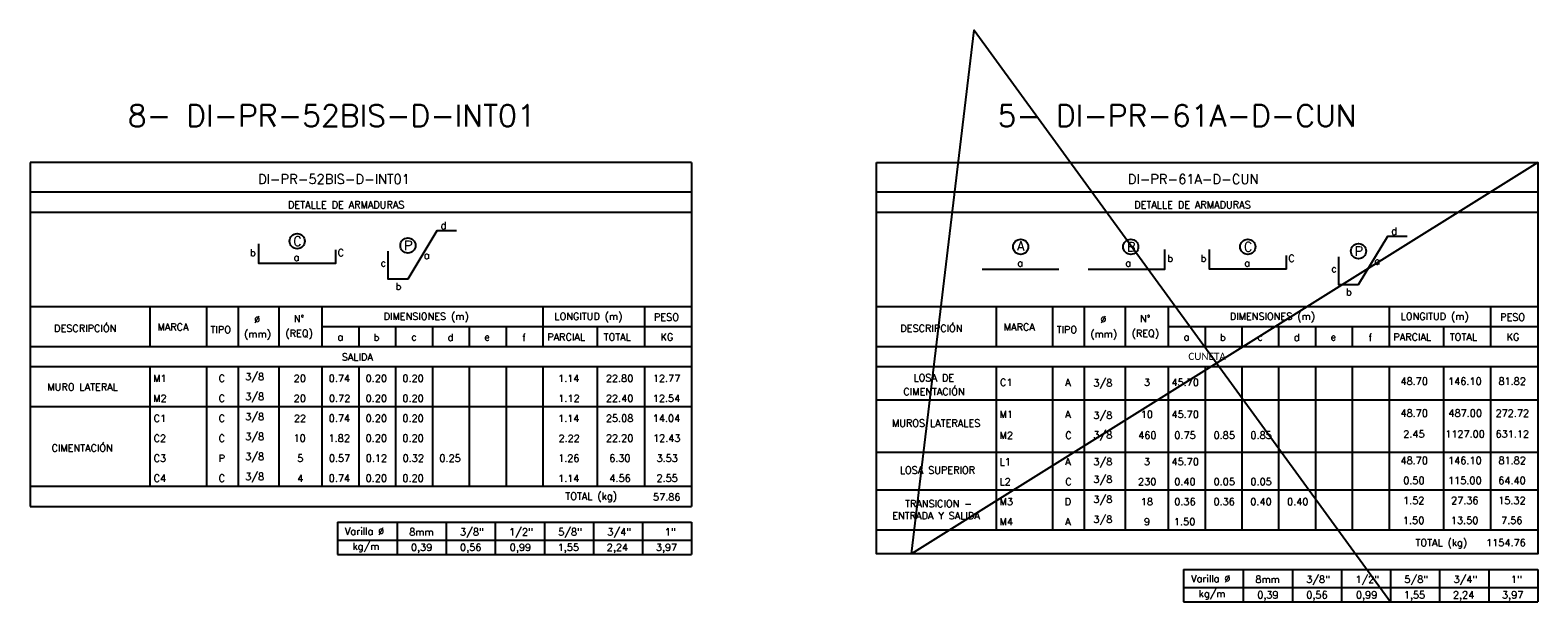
# Model space of a CAD drawing. Header units: metres. Extents: x -344 to 326, y 129 to 266.
# Tile 13 of 15: x 160 to 218, y 168 to 189. Entities that reach past the tile are written whole.
import ezdxf
from ezdxf.enums import TextEntityAlignment as Align

# ---------------------------------------------------------------- set-up
doc = ezdxf.new("R2010")
doc.units = ezdxf.units.M
for name, color, linetype in [('XREF-SE-CUADROS DE DESPIECE - HUAURA_PQT4$0$21', 3, 'Continuous'), ('XREF-SE-CUADROS DE DESPIECE - HUAURA_PQT4$0$21C', 3, 'Continuous'), ('XREF-SE-CUADROS DE DESPIECE - HUAURA_PQT4$0$23', 2, 'Continuous'), ('XREF-SE-CUADROS DE DESPIECE - HUAURA_PQT4$0$S-ANNO-TEXT', 7, 'Continuous'), ('XREF-SE-CUADROS DE DESPIECE - HUAURA_PQT4$0$S-LNWK-0006', 1, 'Continuous')]:
    doc.layers.add(name, color=color, linetype=linetype)
doc.styles.add('XREF-SE-CUADROS DE DESPIECE - HUAURA_PQT4$0$ROMANS-SP', font='romans.shx', dxfattribs={"width": 0.7})
doc.styles.add('XREF-SE-CUADROS DE DESPIECE - HUAURA_PQT4$0$TEGEPSA 100', font='romans.shx')

# ---------------------------------------------------------------- blocks, each defined once
blk = doc.blocks.new('XREF-SE-CUADROS DE DESPIECE - HUAURA_PQT4$0$ARM')
at = {"layer": 'XREF-SE-CUADROS DE DESPIECE - HUAURA_PQT4$0$21C'}
for centre in [(4.163, -1.297), (8.339, -1.297), (12.78, -1.297), (16.983, -1.462)]:
    blk.add_circle(centre, 0.288, dxfattribs=at)
at = {"layer": 'XREF-SE-CUADROS DE DESPIECE - HUAURA_PQT4$0$S-LNWK-0006'}
blk.add_line((2.697, -2.15), (5.606, -2.15), dxfattribs=at)
at = {"layer": 'XREF-SE-CUADROS DE DESPIECE - HUAURA_PQT4$0$S-LNWK-0006', "flags": 128}
blk.add_lwpolyline([(18.832, -0.906), (18.079, -0.906), (16.973, -2.743), (16.237, -2.744), (16.237, -1.676)], dxfattribs=at)
at = {"layer": 'XREF-SE-CUADROS DE DESPIECE - HUAURA_PQT4$0$S-LNWK-0006'}
blk.add_lwpolyline([(6.719, -2.15), (9.628, -2.15), (9.628, -1.399)], dxfattribs=at)
blk.add_lwpolyline([(14.238, -1.626), (14.238, -2.136, -0.414214), (14.225, -2.15), (11.329, -2.15), (11.329, -1.399)], format="xyb", dxfattribs=at)
at = {"layer": 'XREF-SE-CUADROS DE DESPIECE - HUAURA_PQT4$0$S-ANNO-TEXT', "style": 'XREF-SE-CUADROS DE DESPIECE - HUAURA_PQT4$0$TEGEPSA 100'}
for s, p in [('d', (18.44, -0.838)), ('b', (9.95, -1.871)), ('b', (11.214, -1.871)), ('C', (14.56, -1.871)), ('c', (16.154, -2.26)), ('b', (16.73, -3.145))]:
    blk.add_text(s, height=0.27, dxfattribs=at).set_placement(p, align=Align.RIGHT)
for s, height, p in [('A', 0.362, (4.164, -1.443)), ('B', 0.362, (8.353, -1.479)), ('C', 0.362, (12.794, -1.479)), ('P', 0.362, (16.997, -1.644)), ('a', 0.27, (4.146, -2.047)), ('a', 0.27, (8.246, -2.05)), ('a', 0.27, (12.758, -2.05)), ('a', 0.27, (17.694, -1.974))]:
    blk.add_text(s, height=height, dxfattribs=at).set_placement(p, align=Align.CENTER)
blk = doc.blocks.new('XREF-SE-CUADROS DE DESPIECE - HUAURA_PQT4')
at = {"layer": 'Defpoints'}
blk.add_lwpolyline([(301.014, 78.38), (277.242, 63.524), (279.623, 83.397), (295.426, 61.705)], dxfattribs=at)
at = {"layer": 'XREF-SE-CUADROS DE DESPIECE - HUAURA_PQT4$0$21'}
for p, q in [((248.347, 72.91), (248.347, 71.394)), ((250.491, 72.91), (250.491, 71.394)), ((251.691, 72.91), (251.691, 71.394)), ((253.245, 72.91), (253.245, 71.394)), ((254.878, 72.91), (254.878, 71.394)), ((263.258, 72.91), (263.258, 71.394)), ((267.114, 72.91), (267.114, 71.394)), ((280.457, 72.91), (280.457, 71.394)), ((282.601, 72.91), (282.601, 71.394)), ((283.801, 72.91), (283.801, 71.394)), ((285.355, 72.91), (285.355, 71.394)), ((286.988, 72.91), (286.988, 71.394)), ((295.369, 72.91), (295.369, 71.394)), ((299.224, 72.91), (299.224, 71.394)), ((254.878, 72.148), (268.904, 72.148)), ((256.275, 72.148), (256.275, 71.394)), ((257.671, 72.148), (257.671, 71.394)), ((259.068, 72.148), (259.068, 71.394)), ((260.465, 72.148), (260.465, 71.394)), ((261.862, 72.148), (261.862, 71.394)), ((265.324, 72.148), (265.324, 71.394)), ((286.988, 72.148), (301.014, 72.148)), ((288.385, 72.148), (288.385, 71.394)), ((289.782, 72.148), (289.782, 71.394)), ((291.178, 72.148), (291.178, 71.394)), ((292.575, 72.148), (292.575, 71.394)), ((293.972, 72.148), (293.972, 71.394)), ((297.434, 72.148), (297.434, 71.394)), ((243.803, 71.394), (268.904, 71.394)), ((275.913, 71.394), (301.014, 71.394)), ((243.803, 70.64), (268.904, 70.64)), ((248.347, 70.64), (248.347, 66.09)), ((250.491, 70.64), (250.491, 66.09)), ((251.691, 70.64), (251.691, 66.09)), ((253.245, 70.64), (253.245, 66.09)), ((254.878, 70.64), (254.878, 66.09)), ((256.275, 70.64), (256.275, 66.09)), ((257.671, 70.64), (257.671, 66.09)), ((259.068, 70.64), (259.068, 66.09)), ((260.465, 70.64), (260.465, 66.09)), ((261.862, 70.64), (261.862, 66.09)), ((263.258, 70.64), (263.258, 66.09)), ((265.324, 70.64), (265.324, 66.09)), ((267.114, 70.64), (267.114, 66.09)), ((275.913, 70.64), (301.014, 70.64)), ((280.457, 70.64), (280.457, 64.442)), ((282.601, 70.64), (282.601, 64.442)), ((283.801, 70.64), (283.801, 64.442)), ((285.355, 70.64), (285.355, 64.442)), ((286.988, 70.64), (286.988, 64.442)), ((288.385, 70.64), (288.385, 64.442)), ((289.782, 70.64), (289.782, 64.442)), ((291.178, 70.64), (291.178, 64.442)), ((292.575, 70.64), (292.575, 64.442)), ((293.972, 70.64), (293.972, 64.442)), ((295.369, 70.64), (295.369, 64.442)), ((297.434, 70.64), (297.434, 64.442)), ((299.224, 70.64), (299.224, 64.442)), ((275.913, 69.365), (301.014, 69.365)), ((243.803, 69.123), (268.904, 69.123)), ((275.913, 67.39), (301.014, 67.39)), ((243.803, 66.09), (248.347, 66.09)), ((248.347, 66.09), (268.904, 66.09)), ((275.913, 65.959), (301.014, 65.959)), ((257.728, 64.733), (257.728, 63.505)), ((259.591, 64.733), (259.591, 63.505)), ((261.453, 64.733), (261.453, 63.505)), ((263.316, 64.733), (263.316, 63.505)), ((265.179, 64.733), (265.179, 63.505)), ((267.041, 64.733), (267.041, 63.505)), ((275.913, 64.442), (301.014, 64.442)), ((255.463, 64.045), (268.904, 64.045)), ((289.838, 62.933), (289.838, 61.705)), ((291.701, 62.933), (291.701, 61.705)), ((293.564, 62.933), (293.564, 61.705)), ((295.426, 62.933), (295.426, 61.705)), ((297.289, 62.933), (297.289, 61.705)), ((299.152, 62.933), (299.152, 61.705)), ((287.573, 62.245), (301.014, 62.245))]:
    blk.add_line(p, q, dxfattribs=at)
at = {"layer": 'XREF-SE-CUADROS DE DESPIECE - HUAURA_PQT4$0$21C'}
for centre in [(253.936, 75.391), (258.139, 75.226)]:
    blk.add_circle(centre, 0.288, dxfattribs=at)
at = {"layer": 'XREF-SE-CUADROS DE DESPIECE - HUAURA_PQT4$0$23'}
for p, q in [((243.803, 78.38), (243.803, 65.324)), ((268.904, 78.38), (268.904, 65.324)), ((243.803, 72.91), (268.904, 72.91)), ((275.913, 72.91), (301.014, 72.91)), ((243.803, 65.324), (268.904, 65.324)), ((255.463, 64.733), (255.463, 63.505)), ((255.463, 64.733), (268.904, 64.733)), ((255.463, 64.733), (255.463, 63.505)), ((268.904, 64.733), (268.904, 63.505)), ((255.463, 63.505), (268.904, 63.505)), ((287.573, 62.933), (287.573, 61.705)), ((287.573, 62.933), (301.014, 62.933)), ((287.573, 62.933), (287.573, 61.705)), ((301.014, 62.933), (301.014, 61.705)), ((287.573, 61.705), (301.014, 61.705))]:
    blk.add_line(p, q, dxfattribs=at)
for points in [[(268.904, 78.38), (243.803, 78.38)], [(268.904, 77.244), (243.803, 77.244)], [(301.014, 77.244), (275.913, 77.244)], [(268.904, 76.474), (243.803, 76.474)], [(301.014, 76.474), (275.913, 76.474)]]:
    blk.add_lwpolyline(points, dxfattribs=at)
blk.add_lwpolyline([(275.913, 78.38), (301.014, 78.38), (301.014, 63.524), (275.913, 63.524)], close=True, dxfattribs=at)
at = {"layer": 'XREF-SE-CUADROS DE DESPIECE - HUAURA_PQT4$0$S-LNWK-0006', "flags": 128}
blk.add_lwpolyline([(259.988, 75.782), (259.234, 75.782), (258.129, 73.945), (257.393, 73.945), (257.393, 75.012)], dxfattribs=at)
at = {"layer": 'XREF-SE-CUADROS DE DESPIECE - HUAURA_PQT4$0$S-LNWK-0006'}
blk.add_lwpolyline([(255.394, 75.062), (255.394, 74.552, -0.414214), (255.381, 74.539), (252.485, 74.539), (252.485, 75.29)], format="xyb", dxfattribs=at)
blk.add_blockref('XREF-SE-CUADROS DE DESPIECE - HUAURA_PQT4$0$ARM', (277.227, 76.474))
at = {"style": 'XREF-SE-CUADROS DE DESPIECE - HUAURA_PQT4$0$TEGEPSA 100'}
for s, p in [('DIMENSIONES (m)', (257.216, 72.399)), ('LONGITUD (m)', (263.698, 72.399)), ('DIMENSIONES (m)', (289.326, 72.399)), ('LONGITUD (m)', (295.808, 72.399)), ('DESCRIPCIÓN', (244.712, 71.95)), ('MARCA', (248.637, 71.995)), ('TIPO', (250.647, 71.898)), ('Ø', (252.303, 72.286)), ('N°', (253.809, 72.313)), ('PESO', (267.473, 72.372)), ('DESCRIPCIÓN', (276.822, 71.95)), ('MARCA', (280.747, 71.995)), ('TIPO', (282.757, 71.898)), ('Ø', (284.414, 72.286)), ('N°', (285.919, 72.313)), ('PESO', (299.583, 72.372)), ('(mm)', (251.922, 71.733)), ('(REQ)', (253.489, 71.76)), ('a', (255.464, 71.616)), ('b', (256.836, 71.605)), ('c', (258.262, 71.616)), ('d', (259.643, 71.605)), ('e', (261.04, 71.616)), ('f', (262.477, 71.602)), ('PARCIAL', (263.424, 71.615)), ('TOTAL', (265.566, 71.615)), ('KG', (267.721, 71.615)), ('(mm)', (284.032, 71.733)), ('(REQ)', (285.599, 71.76)), ('a', (287.575, 71.616)), ('b', (288.946, 71.605)), ('c', (290.372, 71.616)), ('d', (291.753, 71.605)), ('e', (293.151, 71.616)), ('f', (294.588, 71.602)), ('PARCIAL', (295.534, 71.615)), ('TOTAL', (297.676, 71.615)), ('KG', (299.831, 71.615)), (' 3/8', (251.782, 70.117)), ('MURO LATERAL', (244.459, 69.725)), ('M1', (248.472, 70.05)), ('C', (250.954, 70.053)), ('20', (253.805, 70.054)), ('0.74', (255.135, 70.054)), ('0.20', (256.533, 70.054)), ('0.20', (257.93, 70.054)), ('1.14', (263.838, 70.051)), ('22.80', (265.649, 70.054)), ('12.77', (267.434, 70.051)), ('CIMENTACIÓN', (276.937, 69.548)), ('LOSA DE', (277.323, 70.071)), ('C1', (280.604, 69.896)), ('A', (283.078, 69.894)), (' 3/8', (283.966, 69.879)), ('3', (286.066, 69.897)), ('45.70', (287.112, 69.897)), ('48.70', (295.801, 69.941)), ('146.10', (297.608, 69.941)), ('81.82', (299.52, 69.941)), ('M2', (248.472, 69.292)), ('C', (250.954, 69.295)), (' 3/8', (251.782, 69.359)), ('20', (253.805, 69.295)), ('0.72', (255.142, 69.295)), ('0.20', (256.533, 69.295)), ('0.20', (257.93, 69.295)), ('1.12', (263.844, 69.293)), ('22.40', (265.649, 69.295)), ('12.54', (267.43, 69.295)), ('C1', (248.49, 68.536)), ('C', (250.954, 68.536)), (' 3/8', (251.782, 68.6)), ('22', (253.81, 68.532)), ('0.74', (255.135, 68.537)), ('0.20', (256.533, 68.537)), ('0.20', (257.93, 68.537)), ('1.14', (263.838, 68.535)), ('25.08', (265.65, 68.537)), ('14.04', (267.43, 68.537)), ('M1', (280.588, 68.683)), ('A', (283.078, 68.683)), (' 3/8', (283.966, 68.65)), ('10', (285.945, 68.685)), ('45.70', (287.112, 68.685)), ('48.70', (295.801, 68.73)), ('487.00', (297.621, 68.73)), ('272.72', (299.409, 68.728)), (' 3/8', (251.782, 67.842)), ('MUROS LATERALES', (276.505, 68.35)), ('M2', (280.588, 67.889)), ('C', (283.083, 67.892)), (' 3/8', (283.966, 67.905)), ('460', (285.851, 67.892)), ('0.75', (287.223, 67.892)), ('0.85', (288.711, 67.892)), ('0.85', (290.108, 67.892)), ('2.45', (295.907, 67.936)), ('1127.00', (297.5, 67.936)), ('631.12', (299.409, 67.936)), ('CIMENTACIÓN', (244.614, 67.405)), ('C2', (248.49, 67.778)), ('C', (250.954, 67.778)), ('10', (253.798, 67.779)), ('1.82', (255.129, 67.779)), ('0.20', (256.533, 67.779)), ('0.20', (257.93, 67.779)), ('2.22', (263.852, 67.776)), ('22.20', (265.649, 67.779)), ('12.43', (267.438, 67.779)), ('C3', (248.49, 67.02)), ('P', (250.953, 67.017)), (' 3/8', (251.782, 67.084)), ('5', (253.938, 67.02)), ('0.57', (255.139, 67.02)), ('0.12', (256.539, 67.02)), ('0.32', (257.935, 67.02)), ('0.25', (259.333, 67.02)), ('1.26', (263.84, 67.02)), ('6.30', (265.775, 67.02)), ('3.53', (267.572, 67.02)), ('L1', (280.588, 66.884)), ('A', (283.078, 66.886)), (' 3/8', (283.966, 66.885)), ('3', (286.066, 66.888)), ('45.70', (287.112, 66.888)), ('48.70', (295.801, 66.933)), ('146.10', (297.608, 66.933)), ('81.82', (299.52, 66.933)), ('C4', (248.49, 66.261)), ('C', (250.954, 66.261)), (' 3/8', (251.782, 66.325)), ('4', (253.937, 66.259)), ('0.74', (255.135, 66.262)), ('0.20', (256.533, 66.262)), ('0.20', (257.93, 66.262)), ('1.14', (263.838, 66.26)), ('4.56', (265.783, 66.262)), ('2.55', (267.57, 66.262)), ('LOSA SUPERIOR', (276.803, 66.566)), ('L2', (280.588, 66.126)), ('C', (283.083, 66.129)), (' 3/8', (283.966, 66.215)), ('230', (285.844, 66.13)), ('0.40', (287.217, 66.13)), ('0.05', (288.711, 66.13)), ('0.05', (290.108, 66.13)), ('0.50', (295.906, 66.174)), ('115.00', (297.608, 66.174)), ('64.40', (299.513, 66.174)), ('TRANSICION -', (277.002, 65.293)), ('M3', (280.588, 65.372)), ('D', (283.062, 65.368)), (' 3/8', (283.966, 65.456)), ('18', (285.947, 65.372)), ('0.36', (287.218, 65.372)), ('0.36', (288.707, 65.372)), ('0.40', (290.103, 65.372)), ('0.40', (291.5, 65.372)), ('1.52', (295.9, 65.416)), ('27.36', (297.723, 65.416)), ('15.32', (299.51, 65.416)), ('ENTRADA Y SALIDA', (276.516, 64.84)), ('M4', (280.588, 64.611)), ('A', (283.078, 64.611)), (' 3/8', (283.966, 64.698)), ('9', (286.066, 64.613)), ('1.50', (287.207, 64.613)), ('1.50', (295.896, 64.658)), ('13.50', (297.716, 64.658)), ('7.56', (299.622, 64.658))]:
    blk.add_text(s, height=0.27, dxfattribs=at).set_placement(p)
at = {"layer": 'Defpoints', "style": 'XREF-SE-CUADROS DE DESPIECE - HUAURA_PQT4$0$ROMANS-SP'}
for s, p in [('8- DI-PR-52BIS-D-INT01', (247.51, 79.735)), ('5- DI-PR-61A-D-CUN', (280.514, 79.735))]:
    blk.add_text(s, height=0.83433, dxfattribs=at).set_placement(p)
at = {"layer": 'XREF-SE-CUADROS DE DESPIECE - HUAURA_PQT4$0$23', "style": 'XREF-SE-CUADROS DE DESPIECE - HUAURA_PQT4$0$TEGEPSA 100'}
for s, p in [('SALIDA', (255.629, 70.861)), ('TOTAL (kg)', (264.112, 65.579)), ('57.86', (267.441, 65.55)), ('TOTAL (kg)', (296.374, 63.818)), ('1154.76', (299.053, 63.812))]:
    blk.add_text(s, height=0.27, dxfattribs=at).set_placement(p)
at = {"layer": 'XREF-SE-CUADROS DE DESPIECE - HUAURA_PQT4$0$23', "insert": (288.464, 71.017), "char_height": 0.27, "width": 24.76629, "attachment_point": 5, "style": 'XREF-SE-CUADROS DE DESPIECE - HUAURA_PQT4$0$TEGEPSA 100'}
blk.add_mtext('{\\fCalibri|b0|i0|c0;CUNETA', dxfattribs=at)
at = {"layer": 'XREF-SE-CUADROS DE DESPIECE - HUAURA_PQT4$0$S-ANNO-TEXT', "color": 4, "style": 'XREF-SE-CUADROS DE DESPIECE - HUAURA_PQT4$0$TEGEPSA 100'}
for s, p in [('DI-PR-52BIS-D-INT01', (252.453, 77.564)), ('DI-PR-61A-D-CUN', (285.457, 77.564))]:
    blk.add_text(s, height=0.36233, dxfattribs=at).set_placement(p)
at = {"layer": 'XREF-SE-CUADROS DE DESPIECE - HUAURA_PQT4$0$S-ANNO-TEXT', "style": 'XREF-SE-CUADROS DE DESPIECE - HUAURA_PQT4$0$TEGEPSA 100'}
for s, height, p in [('DETALLE DE ARMADURAS', 0.27006, (253.586, 76.635)), ('DETALLE DE ARMADURAS', 0.27006, (285.697, 76.635)), ('Varilla %%C', 0.27, (255.747, 64.25)), ('8mm', 0.27, (258.187, 64.224)), ('3/8"', 0.27, (260.116, 64.224)), ('1/2"', 0.27, (261.978, 64.224)), ('5/8"', 0.27, (263.841, 64.224)), ('3/4"', 0.27, (265.704, 64.224)), ('1"', 0.27, (267.883, 64.224)), ('kg/m', 0.27, (256.034, 63.679)), ('0,39', 0.27, (258.254, 63.634)), ('0,56', 0.27, (260.117, 63.634)), ('0,99', 0.27, (262.002, 63.634)), ('1,55', 0.27, (263.82, 63.634)), ('2,24', 0.27, (265.683, 63.634)), ('3,97', 0.27, (267.545, 63.634)), ('Varilla %%C', 0.27, (287.858, 62.45)), ('8mm', 0.27, (290.298, 62.424)), ('3/8"', 0.27, (292.226, 62.424)), ('1/2"', 0.27, (294.089, 62.424)), ('5/8"', 0.27, (295.951, 62.424)), ('3/4"', 0.27, (297.814, 62.424)), ('1"', 0.27, (299.993, 62.424)), ('kg/m', 0.27, (288.144, 61.879)), ('0,39', 0.27, (290.365, 61.834)), ('0,56', 0.27, (292.227, 61.834)), ('0,99', 0.27, (294.112, 61.834)), ('1,55', 0.27, (295.93, 61.834)), ('2,24', 0.27, (297.793, 61.834)), ('3,97', 0.27, (299.655, 61.834))]:
    blk.add_text(s, height=height, dxfattribs=at).set_placement(p)
for s, p in [('d', (259.596, 75.85)), ('b', (252.369, 74.818)), ('C', (255.716, 74.818)), ('c', (257.31, 74.428)), ('b', (257.886, 73.543))]:
    blk.add_text(s, height=0.27, dxfattribs=at).set_placement(p, align=Align.RIGHT)
for s, height, p in [('C', 0.362, (253.95, 75.209)), ('P', 0.362, (258.153, 75.044)), ('a', 0.27, (253.914, 74.638)), ('a', 0.27, (258.85, 74.715))]:
    blk.add_text(s, height=height, dxfattribs=at).set_placement(p, align=Align.CENTER)

msp = doc.modelspace()

# ---------------------------------------------------------------- block references
msp.add_blockref('XREF-SE-CUADROS DE DESPIECE - HUAURA_PQT4', (-83.359, 105.83))

doc.saveas('drawing.dxf')
